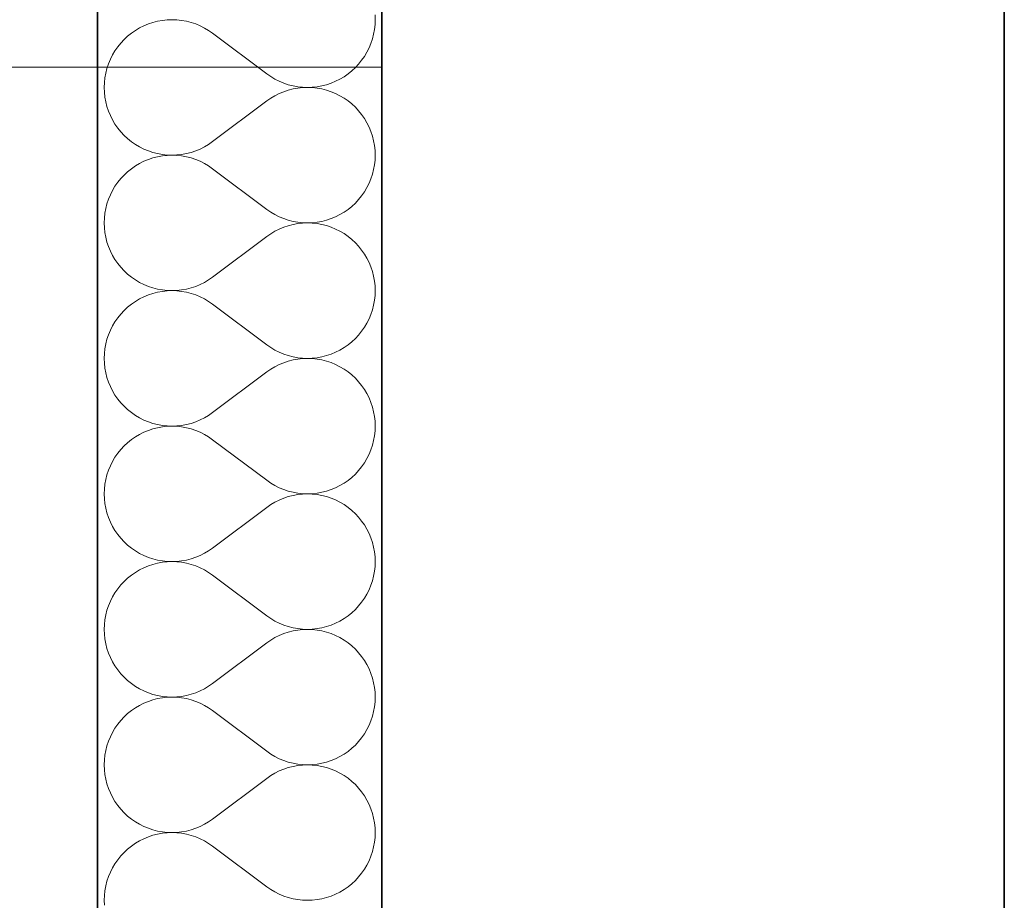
# Model space of a CAD drawing. Header units: millimetres. Extents: x -8078 to 234695, y -4319 to 602442.
# Tile 147 of 152: x 80126 to 80680, y 294695 to 295191. Entities that reach past the tile are written whole.
import ezdxf

# ---------------------------------------------------------------- set-up
doc = ezdxf.new("R2010")
doc.units = ezdxf.units.MM
doc.header["$MEASUREMENT"] = 0
for name, color, linetype in [('#podkład', 252, 'Continuous'), ('- A - ocieplenie', 7, 'Continuous'), ('Konstrukcja - Stropy', 7, 'Continuous'), ('Konstrukcja - Ściany zewnętrzne', 7, 'Continuous')]:
    doc.layers.add(name, color=color, linetype=linetype)

# ---------------------------------------------------------------- blocks, each defined once
blk = doc.blocks.new('UHYGFFFF')
at = {"layer": '- A - ocieplenie', "color": 252, "linetype": 'Continuous', "lineweight": 35, "ltscale": 100}
for p, q in [((19777.48, 396062.63), (19777.47, 388486.86)), ((19937.47, 388486.86), (19937.48, 396062.63))]:
    blk.add_line(p, q, dxfattribs=at)
at = {"layer": '- A - ocieplenie', "color": 252, "linetype": 'Continuous', "lineweight": 13, "ltscale": 100}
for p, q in [((19933.67, 395709.28), (19933.57, 395712)), ((19801.14, 395704.63), (19798.8, 395703.24)), ((19803.57, 395705.84), (19801.14, 395704.63)), ((19806.09, 395706.88), (19803.57, 395705.84)), ((19808.67, 395707.74), (19806.09, 395706.88)), ((19811.31, 395708.41), (19808.67, 395707.74)), ((19813.98, 395708.89), (19811.31, 395708.41)), ((19816.69, 395709.18), (19813.98, 395708.89)), ((19819.41, 395709.28), (19816.69, 395709.18)), ((19822.13, 395709.18), (19819.41, 395709.28)), ((19824.83, 395708.89), (19822.13, 395709.18)), ((19827.51, 395708.4), (19824.83, 395708.89)), ((19830.14, 395707.73), (19827.51, 395708.4)), ((19832.72, 395706.87), (19830.14, 395707.73)), ((19835.24, 395705.82), (19832.72, 395706.87)), ((19837.67, 395704.6), (19835.24, 395705.82)), ((19840.01, 395703.21), (19837.67, 395704.6)), ((19933.28, 395703.85), (19933.57, 395706.56)), ((19933.57, 395706.56), (19933.67, 395709.28)), ((19794.45, 395699.98), (19792.45, 395698.13)), ((19796.57, 395701.69), (19794.45, 395699.98)), ((19798.8, 395703.24), (19796.57, 395701.69)), ((19842.24, 395701.66), (19840.01, 395703.21)), ((19872.72, 395678.8), (19842.24, 395701.66)), ((19931.27, 395695.96), (19932.12, 395698.54)), ((19932.12, 395698.54), (19932.8, 395701.18)), ((19932.8, 395701.18), (19933.28, 395703.85)), ((19788.89, 395694.02), (19787.34, 395691.79)), ((19790.6, 395696.14), (19788.89, 395694.02)), ((19792.45, 395698.13), (19790.6, 395696.14)), ((19929.01, 395691.01), (19930.22, 395693.45)), ((19930.22, 395693.45), (19931.27, 395695.96)), ((19785.95, 395689.45), (19784.73, 395687.01)), ((19787.34, 395691.79), (19785.95, 395689.45)), ((19926.06, 395686.44), (19927.62, 395688.67)), ((19927.62, 395688.67), (19929.01, 395691.01)), ((19782.83, 395681.92), (19782.16, 395679.28)), ((19783.69, 395684.5), (19782.83, 395681.92)), ((19784.73, 395687.01), (19783.69, 395684.5)), ((19920.51, 395680.48), (19922.5, 395682.33)), ((19922.5, 395682.33), (19924.36, 395684.32)), ((19924.36, 395684.32), (19926.06, 395686.44)), ((19781.68, 395676.61), (19781.39, 395673.9)), ((19782.16, 395679.28), (19781.68, 395676.61)), ((19872.72, 395678.8), (19874.95, 395677.25)), ((19874.95, 395677.25), (19877.29, 395675.86)), ((19913.82, 395675.83), (19916.16, 395677.22)), ((19916.16, 395677.22), (19918.39, 395678.77)), ((19918.39, 395678.77), (19920.51, 395680.48)), ((19781.39, 395673.9), (19781.29, 395671.18)), ((19781.29, 395671.18), (19781.39, 395668.46)), ((19877.29, 395675.86), (19879.72, 395674.64)), ((19879.72, 395674.64), (19882.23, 395673.6)), ((19882.23, 395673.6), (19884.81, 395672.73)), ((19884.81, 395672.73), (19887.45, 395672.06)), ((19887.45, 395672.06), (19890.13, 395671.57)), ((19890.13, 395670.79), (19887.45, 395670.31)), ((19890.13, 395671.57), (19892.83, 395671.28)), ((19892.83, 395671.08), (19890.13, 395670.79)), ((19892.83, 395671.28), (19895.55, 395671.18)), ((19895.55, 395671.18), (19892.83, 395671.08)), ((19895.55, 395671.18), (19898.27, 395671.28)), ((19898.27, 395671.09), (19895.55, 395671.18)), ((19898.27, 395671.28), (19900.97, 395671.57)), ((19900.97, 395670.8), (19898.27, 395671.09)), ((19900.97, 395671.57), (19903.65, 395672.05)), ((19903.65, 395670.32), (19900.97, 395670.8)), ((19903.65, 395672.05), (19906.29, 395672.72)), ((19906.29, 395672.72), (19908.87, 395673.58)), ((19908.87, 395673.58), (19911.38, 395674.62)), ((19911.38, 395674.62), (19913.82, 395675.83)), ((19781.39, 395668.46), (19781.68, 395665.76)), ((19781.68, 395665.76), (19782.16, 395663.08)), ((19877.29, 395666.51), (19874.95, 395665.12)), ((19879.72, 395667.73), (19877.29, 395666.51)), ((19882.23, 395668.77), (19879.72, 395667.73)), ((19884.81, 395669.63), (19882.23, 395668.77)), ((19887.45, 395670.31), (19884.81, 395669.63)), ((19906.29, 395669.65), (19903.65, 395670.32)), ((19908.87, 395668.79), (19906.29, 395669.65)), ((19911.38, 395667.75), (19908.87, 395668.79)), ((19913.82, 395666.53), (19911.38, 395667.75)), ((19916.16, 395665.14), (19913.82, 395666.53)), ((19782.16, 395663.08), (19782.83, 395660.45)), ((19782.83, 395660.45), (19783.69, 395657.86)), ((19872.72, 395663.56), (19842.24, 395640.71)), ((19874.95, 395665.12), (19872.72, 395663.56)), ((19918.39, 395663.59), (19916.16, 395665.14)), ((19920.51, 395661.89), (19918.39, 395663.59)), ((19922.5, 395660.03), (19920.51, 395661.89)), ((19924.36, 395658.04), (19922.5, 395660.03)), ((19783.69, 395657.86), (19784.73, 395655.35)), ((19784.73, 395655.35), (19785.95, 395652.92)), ((19926.06, 395655.92), (19924.36, 395658.04)), ((19927.62, 395653.69), (19926.06, 395655.92)), ((19785.95, 395652.92), (19787.34, 395650.58)), ((19787.34, 395650.58), (19788.89, 395648.35)), ((19929.01, 395651.35), (19927.62, 395653.69)), ((19930.22, 395648.92), (19929.01, 395651.35)), ((19931.27, 395646.41), (19930.22, 395648.92)), ((19788.89, 395648.35), (19790.6, 395646.23)), ((19790.6, 395646.23), (19792.45, 395644.24)), ((19792.45, 395644.24), (19794.45, 395642.38)), ((19932.12, 395643.82), (19931.27, 395646.41)), ((19932.8, 395641.19), (19932.12, 395643.82)), ((19794.45, 395642.38), (19796.57, 395640.68)), ((19796.57, 395640.68), (19798.8, 395639.13)), ((19798.8, 395639.13), (19801.14, 395637.74)), ((19801.14, 395637.74), (19803.57, 395636.52)), ((19835.24, 395636.54), (19837.67, 395637.76)), ((19837.67, 395637.76), (19840.01, 395639.15)), ((19840.01, 395639.15), (19842.24, 395640.71)), ((19933.28, 395638.51), (19932.8, 395641.19)), ((19933.57, 395635.81), (19933.28, 395638.51)), ((19803.57, 395636.52), (19806.09, 395635.48)), ((19806.09, 395635.48), (19808.67, 395634.62)), ((19808.67, 395634.62), (19811.31, 395633.95)), ((19811.31, 395632.22), (19808.67, 395631.55)), ((19811.31, 395633.95), (19813.98, 395633.47)), ((19813.98, 395632.7), (19811.31, 395632.22)), ((19813.98, 395633.47), (19816.69, 395633.18)), ((19816.69, 395632.99), (19813.98, 395632.7)), ((19816.69, 395633.18), (19819.41, 395633.09)), ((19819.41, 395633.09), (19816.69, 395632.99)), ((19819.41, 395633.09), (19822.13, 395633.19)), ((19822.13, 395632.99), (19819.41, 395633.09)), ((19822.13, 395633.19), (19824.83, 395633.48)), ((19824.83, 395632.7), (19822.13, 395632.99)), ((19824.83, 395633.48), (19827.51, 395633.96)), ((19827.51, 395632.21), (19824.83, 395632.7)), ((19827.51, 395633.96), (19830.14, 395634.64)), ((19830.14, 395631.54), (19827.51, 395632.21)), ((19830.14, 395634.64), (19832.72, 395635.5)), ((19832.72, 395635.5), (19835.24, 395636.54)), ((19933.67, 395633.09), (19933.57, 395635.81)), ((19933.57, 395630.37), (19933.67, 395633.09)), ((19798.8, 395627.05), (19796.57, 395625.5)), ((19801.14, 395628.44), (19798.8, 395627.05)), ((19803.57, 395629.65), (19801.14, 395628.44)), ((19806.09, 395630.69), (19803.57, 395629.65)), ((19808.67, 395631.55), (19806.09, 395630.69)), ((19832.72, 395630.68), (19830.14, 395631.54)), ((19835.24, 395629.63), (19832.72, 395630.68)), ((19837.67, 395628.41), (19835.24, 395629.63)), ((19840.01, 395627.02), (19837.67, 395628.41)), ((19842.24, 395625.47), (19840.01, 395627.02)), ((19932.8, 395624.99), (19933.28, 395627.66)), ((19933.28, 395627.66), (19933.57, 395630.37)), ((19792.45, 395621.94), (19790.6, 395619.95)), ((19794.45, 395623.79), (19792.45, 395621.94)), ((19796.57, 395625.5), (19794.45, 395623.79)), ((19872.72, 395602.61), (19842.24, 395625.47)), ((19931.27, 395619.77), (19932.12, 395622.35)), ((19932.12, 395622.35), (19932.8, 395624.99)), ((19787.34, 395615.6), (19785.95, 395613.26)), ((19788.89, 395617.83), (19787.34, 395615.6)), ((19790.6, 395619.95), (19788.89, 395617.83)), ((19929.01, 395614.82), (19930.22, 395617.26)), ((19930.22, 395617.26), (19931.27, 395619.77)), ((19784.73, 395610.82), (19783.69, 395608.31)), ((19785.95, 395613.26), (19784.73, 395610.82)), ((19924.36, 395608.13), (19926.06, 395610.25)), ((19926.06, 395610.25), (19927.62, 395612.48)), ((19927.62, 395612.48), (19929.01, 395614.82)), ((19782.83, 395605.73), (19782.16, 395603.09)), ((19783.69, 395608.31), (19782.83, 395605.73)), ((19918.39, 395602.58), (19920.51, 395604.29)), ((19920.51, 395604.29), (19922.5, 395606.14)), ((19922.5, 395606.14), (19924.36, 395608.13)), ((19781.68, 395600.42), (19781.39, 395597.71)), ((19782.16, 395603.09), (19781.68, 395600.42)), ((19872.72, 395602.61), (19874.95, 395601.06)), ((19874.95, 395601.06), (19877.29, 395599.67)), ((19877.29, 395599.67), (19879.72, 395598.45)), ((19911.38, 395598.43), (19913.82, 395599.64)), ((19913.82, 395599.64), (19916.16, 395601.03)), ((19916.16, 395601.03), (19918.39, 395602.58)), ((19781.39, 395597.71), (19781.29, 395594.99)), ((19781.29, 395594.99), (19781.39, 395592.27)), ((19879.72, 395598.45), (19882.23, 395597.4)), ((19882.23, 395597.4), (19884.81, 395596.54)), ((19884.81, 395593.44), (19882.23, 395592.58)), ((19884.81, 395596.54), (19887.45, 395595.87)), ((19887.45, 395594.12), (19884.81, 395593.44)), ((19887.45, 395595.87), (19890.13, 395595.38)), ((19890.13, 395594.6), (19887.45, 395594.12)), ((19890.13, 395595.38), (19892.83, 395595.09)), ((19892.83, 395594.89), (19890.13, 395594.6)), ((19892.83, 395595.09), (19895.55, 395594.99)), ((19895.55, 395594.99), (19892.83, 395594.89)), ((19895.55, 395594.99), (19898.27, 395595.09)), ((19898.27, 395594.9), (19895.55, 395594.99)), ((19898.27, 395595.09), (19900.97, 395595.38)), ((19900.97, 395594.61), (19898.27, 395594.9)), ((19900.97, 395595.38), (19903.65, 395595.86)), ((19903.65, 395594.13), (19900.97, 395594.61)), ((19903.65, 395595.86), (19906.29, 395596.53)), ((19906.29, 395593.45), (19903.65, 395594.13)), ((19906.29, 395596.53), (19908.87, 395597.39)), ((19908.87, 395592.6), (19906.29, 395593.45)), ((19908.87, 395597.39), (19911.38, 395598.43)), ((19781.39, 395592.27), (19781.68, 395589.57)), ((19781.68, 395589.57), (19782.16, 395586.89)), ((19874.95, 395588.93), (19872.72, 395587.37)), ((19877.29, 395590.32), (19874.95, 395588.93)), ((19879.72, 395591.54), (19877.29, 395590.32)), ((19882.23, 395592.58), (19879.72, 395591.54)), ((19911.38, 395591.56), (19908.87, 395592.6)), ((19913.82, 395590.34), (19911.38, 395591.56)), ((19916.16, 395588.95), (19913.82, 395590.34)), ((19918.39, 395587.4), (19916.16, 395588.95)), ((19782.16, 395586.89), (19782.83, 395584.26)), ((19782.83, 395584.26), (19783.69, 395581.67)), ((19872.72, 395587.37), (19842.24, 395564.52)), ((19920.51, 395585.7), (19918.39, 395587.4)), ((19922.5, 395583.84), (19920.51, 395585.7)), ((19924.36, 395581.85), (19922.5, 395583.84)), ((19783.69, 395581.67), (19784.73, 395579.16)), ((19784.73, 395579.16), (19785.95, 395576.73)), ((19785.95, 395576.73), (19787.34, 395574.39)), ((19926.06, 395579.73), (19924.36, 395581.85)), ((19927.62, 395577.5), (19926.06, 395579.73)), ((19929.01, 395575.16), (19927.62, 395577.5)), ((19787.34, 395574.39), (19788.89, 395572.15)), ((19788.89, 395572.15), (19790.6, 395570.04)), ((19930.22, 395572.73), (19929.01, 395575.16)), ((19931.27, 395570.22), (19930.22, 395572.73)), ((19790.6, 395570.04), (19792.45, 395568.05)), ((19792.45, 395568.05), (19794.45, 395566.19)), ((19794.45, 395566.19), (19796.57, 395564.49)), ((19932.12, 395567.63), (19931.27, 395570.22)), ((19932.8, 395565), (19932.12, 395567.63)), ((19796.57, 395564.49), (19798.8, 395562.94)), ((19798.8, 395562.94), (19801.14, 395561.55)), ((19801.14, 395561.55), (19803.57, 395560.33)), ((19803.57, 395560.33), (19806.09, 395559.29)), ((19832.72, 395559.31), (19835.24, 395560.35)), ((19835.24, 395560.35), (19837.67, 395561.57)), ((19837.67, 395561.57), (19840.01, 395562.96)), ((19840.01, 395562.96), (19842.24, 395564.52)), ((19933.28, 395562.32), (19932.8, 395565)), ((19933.57, 395559.62), (19933.28, 395562.32)), ((19806.09, 395554.5), (19803.57, 395553.46)), ((19806.09, 395559.29), (19808.67, 395558.43)), ((19808.67, 395555.36), (19806.09, 395554.5)), ((19808.67, 395558.43), (19811.31, 395557.76)), ((19811.31, 395556.03), (19808.67, 395555.36)), ((19811.31, 395557.76), (19813.98, 395557.28)), ((19813.98, 395556.51), (19811.31, 395556.03)), ((19813.98, 395557.28), (19816.69, 395556.99)), ((19816.69, 395556.8), (19813.98, 395556.51)), ((19816.69, 395556.99), (19819.41, 395556.9)), ((19819.41, 395556.9), (19816.69, 395556.8)), ((19819.41, 395556.9), (19822.13, 395557)), ((19822.13, 395556.8), (19819.41, 395556.9)), ((19822.13, 395557), (19824.83, 395557.29)), ((19824.83, 395556.51), (19822.13, 395556.8)), ((19824.83, 395557.29), (19827.51, 395557.77)), ((19827.51, 395556.02), (19824.83, 395556.51)), ((19827.51, 395557.77), (19830.14, 395558.45)), ((19830.14, 395555.35), (19827.51, 395556.02)), ((19830.14, 395558.45), (19832.72, 395559.31)), ((19832.72, 395554.48), (19830.14, 395555.35)), ((19835.24, 395553.44), (19832.72, 395554.48)), ((19933.67, 395556.9), (19933.57, 395559.62)), ((19933.57, 395554.18), (19933.67, 395556.9)), ((19796.57, 395549.31), (19794.45, 395547.6)), ((19798.8, 395550.86), (19796.57, 395549.31)), ((19801.14, 395552.25), (19798.8, 395550.86)), ((19803.57, 395553.46), (19801.14, 395552.25)), ((19837.67, 395552.22), (19835.24, 395553.44)), ((19840.01, 395550.83), (19837.67, 395552.22)), ((19842.24, 395549.28), (19840.01, 395550.83)), ((19872.72, 395526.42), (19842.24, 395549.28)), ((19932.8, 395548.8), (19933.28, 395551.47)), ((19933.28, 395551.47), (19933.57, 395554.18)), ((19790.6, 395543.76), (19788.89, 395541.64)), ((19792.45, 395545.75), (19790.6, 395543.76)), ((19794.45, 395547.6), (19792.45, 395545.75)), ((19930.22, 395541.07), (19931.27, 395543.58)), ((19931.27, 395543.58), (19932.12, 395546.16)), ((19932.12, 395546.16), (19932.8, 395548.8)), ((19787.34, 395539.41), (19785.95, 395537.07)), ((19788.89, 395541.64), (19787.34, 395539.41)), ((19927.62, 395536.29), (19929.01, 395538.63)), ((19929.01, 395538.63), (19930.22, 395541.07)), ((19784.73, 395534.63), (19783.69, 395532.12)), ((19785.95, 395537.07), (19784.73, 395534.63)), ((19924.36, 395531.94), (19926.06, 395534.06)), ((19926.06, 395534.06), (19927.62, 395536.29)), ((19782.16, 395526.9), (19781.68, 395524.23)), ((19782.83, 395529.54), (19782.16, 395526.9)), ((19783.69, 395532.12), (19782.83, 395529.54)), ((19918.39, 395526.39), (19920.51, 395528.1)), ((19920.51, 395528.1), (19922.5, 395529.95)), ((19922.5, 395529.95), (19924.36, 395531.94)), ((19781.39, 395521.52), (19781.29, 395518.8)), ((19781.68, 395524.23), (19781.39, 395521.52)), ((19872.72, 395526.42), (19874.95, 395524.87)), ((19874.95, 395524.87), (19877.29, 395523.48)), ((19877.29, 395523.48), (19879.72, 395522.26)), ((19879.72, 395522.26), (19882.23, 395521.21)), ((19882.23, 395521.21), (19884.81, 395520.35)), ((19906.29, 395520.34), (19908.87, 395521.2)), ((19908.87, 395521.2), (19911.38, 395522.24)), ((19911.38, 395522.24), (19913.82, 395523.45)), ((19913.82, 395523.45), (19916.16, 395524.84)), ((19916.16, 395524.84), (19918.39, 395526.39)), ((19781.29, 395518.8), (19781.39, 395516.08)), ((19781.39, 395516.08), (19781.68, 395513.38)), ((19882.23, 395516.39), (19879.72, 395515.35)), ((19884.81, 395517.25), (19882.23, 395516.39)), ((19884.81, 395520.35), (19887.45, 395519.68)), ((19887.45, 395517.93), (19884.81, 395517.25)), ((19887.45, 395519.68), (19890.13, 395519.19)), ((19890.13, 395518.41), (19887.45, 395517.93)), ((19890.13, 395519.19), (19892.83, 395518.9)), ((19892.83, 395518.7), (19890.13, 395518.41)), ((19892.83, 395518.9), (19895.55, 395518.8)), ((19895.55, 395518.8), (19892.83, 395518.7)), ((19895.55, 395518.8), (19898.27, 395518.9)), ((19898.27, 395518.71), (19895.55, 395518.8)), ((19898.27, 395518.9), (19900.97, 395519.19)), ((19900.97, 395518.42), (19898.27, 395518.71)), ((19900.97, 395519.19), (19903.65, 395519.67)), ((19903.65, 395517.94), (19900.97, 395518.42)), ((19903.65, 395519.67), (19906.29, 395520.34)), ((19906.29, 395517.26), (19903.65, 395517.94)), ((19908.87, 395516.41), (19906.29, 395517.26)), ((19911.38, 395515.37), (19908.87, 395516.41)), ((19781.68, 395513.38), (19782.16, 395510.7)), ((19782.16, 395510.7), (19782.83, 395508.06)), ((19872.72, 395511.18), (19842.24, 395488.33)), ((19874.95, 395512.74), (19872.72, 395511.18)), ((19877.29, 395514.13), (19874.95, 395512.74)), ((19879.72, 395515.35), (19877.29, 395514.13)), ((19913.82, 395514.15), (19911.38, 395515.37)), ((19916.16, 395512.76), (19913.82, 395514.15)), ((19918.39, 395511.21), (19916.16, 395512.76)), ((19920.51, 395509.51), (19918.39, 395511.21)), ((19782.83, 395508.06), (19783.69, 395505.48)), ((19783.69, 395505.48), (19784.73, 395502.97)), ((19922.5, 395507.65), (19920.51, 395509.51)), ((19924.36, 395505.66), (19922.5, 395507.65)), ((19926.06, 395503.54), (19924.36, 395505.66)), ((19784.73, 395502.97), (19785.95, 395500.54)), ((19785.95, 395500.54), (19787.34, 395498.2)), ((19927.62, 395501.31), (19926.06, 395503.54)), ((19929.01, 395498.97), (19927.62, 395501.31)), ((19787.34, 395498.2), (19788.89, 395495.96)), ((19788.89, 395495.96), (19790.6, 395493.85)), ((19790.6, 395493.85), (19792.45, 395491.86)), ((19930.22, 395496.54), (19929.01, 395498.97)), ((19931.27, 395494.02), (19930.22, 395496.54)), ((19932.12, 395491.44), (19931.27, 395494.02)), ((19792.45, 395491.86), (19794.45, 395490)), ((19794.45, 395490), (19796.57, 395488.3)), ((19796.57, 395488.3), (19798.8, 395486.75)), ((19840.01, 395486.77), (19842.24, 395488.33)), ((19932.8, 395488.81), (19932.12, 395491.44)), ((19933.28, 395486.13), (19932.8, 395488.81)), ((19798.8, 395486.75), (19801.14, 395485.36)), ((19801.14, 395485.36), (19803.57, 395484.14)), ((19803.57, 395484.14), (19806.09, 395483.1)), ((19806.09, 395483.1), (19808.67, 395482.24)), ((19830.14, 395482.26), (19832.72, 395483.12)), ((19832.72, 395483.12), (19835.24, 395484.16)), ((19835.24, 395484.16), (19837.67, 395485.38)), ((19837.67, 395485.38), (19840.01, 395486.77)), ((19933.57, 395483.43), (19933.28, 395486.13)), ((19933.67, 395480.71), (19933.57, 395483.43)), ((19803.57, 395477.27), (19801.14, 395476.05)), ((19806.09, 395478.31), (19803.57, 395477.27)), ((19808.67, 395479.17), (19806.09, 395478.31)), ((19808.67, 395482.24), (19811.31, 395481.57)), ((19811.31, 395479.84), (19808.67, 395479.17)), ((19811.31, 395481.57), (19813.98, 395481.09)), ((19813.98, 395480.32), (19811.31, 395479.84)), ((19813.98, 395481.09), (19816.69, 395480.8)), ((19816.69, 395480.61), (19813.98, 395480.32)), ((19816.69, 395480.8), (19819.41, 395480.71)), ((19819.41, 395480.71), (19816.69, 395480.61)), ((19819.41, 395480.71), (19822.13, 395480.81)), ((19822.13, 395480.61), (19819.41, 395480.71)), ((19822.13, 395480.81), (19824.83, 395481.1)), ((19824.83, 395480.31), (19822.13, 395480.61)), ((19824.83, 395481.1), (19827.51, 395481.58)), ((19827.51, 395479.83), (19824.83, 395480.31)), ((19827.51, 395481.58), (19830.14, 395482.26)), ((19830.14, 395479.16), (19827.51, 395479.83)), ((19832.72, 395478.29), (19830.14, 395479.16)), ((19835.24, 395477.25), (19832.72, 395478.29)), ((19837.67, 395476.03), (19835.24, 395477.25)), ((19933.28, 395475.28), (19933.57, 395477.99)), ((19933.57, 395477.99), (19933.67, 395480.71)), ((19794.45, 395471.41), (19792.45, 395469.56)), ((19796.57, 395473.12), (19794.45, 395471.41)), ((19798.8, 395474.67), (19796.57, 395473.12)), ((19801.14, 395476.05), (19798.8, 395474.67)), ((19840.01, 395474.64), (19837.67, 395476.03)), ((19842.24, 395473.09), (19840.01, 395474.64)), ((19872.72, 395450.23), (19842.24, 395473.09)), ((19932.12, 395469.97), (19932.8, 395472.61)), ((19932.8, 395472.61), (19933.28, 395475.28)), ((19790.6, 395467.57), (19788.89, 395465.45)), ((19792.45, 395469.56), (19790.6, 395467.57)), ((19930.22, 395464.88), (19931.27, 395467.39)), ((19931.27, 395467.39), (19932.12, 395469.97)), ((19785.95, 395460.88), (19784.73, 395458.44)), ((19787.34, 395463.21), (19785.95, 395460.88)), ((19788.89, 395465.45), (19787.34, 395463.21)), ((19927.62, 395460.1), (19929.01, 395462.44)), ((19929.01, 395462.44), (19930.22, 395464.88)), ((19783.69, 395455.93), (19782.83, 395453.35)), ((19784.73, 395458.44), (19783.69, 395455.93)), ((19922.5, 395453.76), (19924.36, 395455.75)), ((19924.36, 395455.75), (19926.06, 395457.87)), ((19926.06, 395457.87), (19927.62, 395460.1)), ((19782.16, 395450.71), (19781.68, 395448.03)), ((19782.83, 395453.35), (19782.16, 395450.71)), ((19872.72, 395450.23), (19874.95, 395448.68)), ((19916.16, 395448.65), (19918.39, 395450.2)), ((19918.39, 395450.2), (19920.51, 395451.91)), ((19920.51, 395451.91), (19922.5, 395453.76)), ((19781.39, 395445.33), (19781.29, 395442.61)), ((19781.68, 395448.03), (19781.39, 395445.33)), ((19874.95, 395448.68), (19877.29, 395447.29)), ((19877.29, 395447.29), (19879.72, 395446.07)), ((19879.72, 395446.07), (19882.23, 395445.02)), ((19882.23, 395445.02), (19884.81, 395444.16)), ((19884.81, 395444.16), (19887.45, 395443.49)), ((19903.65, 395443.48), (19906.29, 395444.15)), ((19906.29, 395444.15), (19908.87, 395445.01)), ((19908.87, 395445.01), (19911.38, 395446.05)), ((19911.38, 395446.05), (19913.82, 395447.26)), ((19913.82, 395447.26), (19916.16, 395448.65)), ((19781.29, 395442.61), (19781.39, 395439.89)), ((19781.39, 395439.89), (19781.68, 395437.19)), ((19879.72, 395439.16), (19877.29, 395437.94)), ((19882.23, 395440.2), (19879.72, 395439.16)), ((19884.81, 395441.06), (19882.23, 395440.2)), ((19887.45, 395441.73), (19884.81, 395441.06)), ((19887.45, 395443.49), (19890.13, 395443)), ((19890.13, 395442.22), (19887.45, 395441.73)), ((19890.13, 395443), (19892.83, 395442.71)), ((19892.83, 395442.51), (19890.13, 395442.22)), ((19892.83, 395442.71), (19895.55, 395442.61)), ((19895.55, 395442.61), (19892.83, 395442.51)), ((19895.55, 395442.61), (19898.27, 395442.71)), ((19898.27, 395442.52), (19895.55, 395442.61)), ((19898.27, 395442.71), (19900.97, 395443)), ((19900.97, 395442.23), (19898.27, 395442.52)), ((19900.97, 395443), (19903.65, 395443.48)), ((19903.65, 395441.75), (19900.97, 395442.23)), ((19906.29, 395441.07), (19903.65, 395441.75)), ((19908.87, 395440.22), (19906.29, 395441.07)), ((19911.38, 395439.18), (19908.87, 395440.22)), ((19913.82, 395437.96), (19911.38, 395439.18)), ((19781.68, 395437.19), (19782.16, 395434.51)), ((19782.16, 395434.51), (19782.83, 395431.87)), ((19872.72, 395434.99), (19842.24, 395412.14)), ((19874.95, 395436.55), (19872.72, 395434.99)), ((19877.29, 395437.94), (19874.95, 395436.55)), ((19916.16, 395436.57), (19913.82, 395437.96)), ((19918.39, 395435.02), (19916.16, 395436.57)), ((19920.51, 395433.32), (19918.39, 395435.02)), ((19922.5, 395431.46), (19920.51, 395433.32)), ((19782.83, 395431.87), (19783.69, 395429.29)), ((19783.69, 395429.29), (19784.73, 395426.78)), ((19924.36, 395429.47), (19922.5, 395431.46)), ((19926.06, 395427.35), (19924.36, 395429.47)), ((19927.62, 395425.12), (19926.06, 395427.35)), ((19784.73, 395426.78), (19785.95, 395424.35)), ((19785.95, 395424.35), (19787.34, 395422.01)), ((19787.34, 395422.01), (19788.89, 395419.77)), ((19929.01, 395422.78), (19927.62, 395425.12)), ((19930.22, 395420.35), (19929.01, 395422.78)), ((19788.89, 395419.77), (19790.6, 395417.66)), ((19790.6, 395417.66), (19792.45, 395415.67)), ((19931.27, 395417.83), (19930.22, 395420.35)), ((19932.12, 395415.25), (19931.27, 395417.83)), ((19792.45, 395415.67), (19794.45, 395413.81)), ((19794.45, 395413.81), (19796.57, 395412.11)), ((19796.57, 395412.11), (19798.8, 395410.56)), ((19798.8, 395410.56), (19801.14, 395409.17)), ((19837.67, 395409.19), (19840.01, 395410.58)), ((19840.01, 395410.58), (19842.24, 395412.14)), ((19932.8, 395412.62), (19932.12, 395415.25)), ((19933.28, 395409.94), (19932.8, 395412.62)), ((19801.14, 395409.17), (19803.57, 395407.95)), ((19803.57, 395407.95), (19806.09, 395406.91)), ((19806.09, 395406.91), (19808.67, 395406.05)), ((19808.67, 395406.05), (19811.31, 395405.38)), ((19811.31, 395405.38), (19813.98, 395404.9)), ((19824.83, 395404.91), (19827.51, 395405.39)), ((19827.51, 395405.39), (19830.14, 395406.07)), ((19830.14, 395406.07), (19832.72, 395406.93)), ((19832.72, 395406.93), (19835.24, 395407.97)), ((19835.24, 395407.97), (19837.67, 395409.19)), ((19933.57, 395407.23), (19933.28, 395409.94)), ((19933.67, 395404.52), (19933.57, 395407.23)), ((19801.14, 395399.86), (19798.8, 395398.48)), ((19803.57, 395401.08), (19801.14, 395399.86)), ((19806.09, 395402.12), (19803.57, 395401.08)), ((19808.67, 395402.98), (19806.09, 395402.12)), ((19811.31, 395403.65), (19808.67, 395402.98)), ((19813.98, 395404.13), (19811.31, 395403.65)), ((19813.98, 395404.9), (19816.69, 395404.61)), ((19816.69, 395404.42), (19813.98, 395404.13)), ((19816.69, 395404.61), (19819.41, 395404.52)), ((19819.41, 395404.52), (19816.69, 395404.42)), ((19819.41, 395404.52), (19822.13, 395404.61)), ((19822.13, 395404.42), (19819.41, 395404.52)), ((19822.13, 395404.61), (19824.83, 395404.91)), ((19824.83, 395404.12), (19822.13, 395404.42)), ((19827.51, 395403.64), (19824.83, 395404.12)), ((19830.14, 395402.96), (19827.51, 395403.64)), ((19832.72, 395402.1), (19830.14, 395402.96)), ((19835.24, 395401.06), (19832.72, 395402.1)), ((19837.67, 395399.84), (19835.24, 395401.06)), ((19840.01, 395398.45), (19837.67, 395399.84)), ((19933.28, 395399.09), (19933.57, 395401.8)), ((19933.57, 395401.8), (19933.67, 395404.52)), ((19794.45, 395395.22), (19792.45, 395393.37)), ((19796.57, 395396.93), (19794.45, 395395.22)), ((19798.8, 395398.48), (19796.57, 395396.93)), ((19842.24, 395396.9), (19840.01, 395398.45)), ((19872.72, 395374.04), (19842.24, 395396.9)), ((19932.12, 395393.78), (19932.8, 395396.41)), ((19932.8, 395396.41), (19933.28, 395399.09)), ((19788.89, 395389.26), (19787.34, 395387.02)), ((19790.6, 395391.38), (19788.89, 395389.26)), ((19792.45, 395393.37), (19790.6, 395391.38)), ((19929.01, 395386.25), (19930.22, 395388.68)), ((19930.22, 395388.68), (19931.27, 395391.2)), ((19931.27, 395391.2), (19932.12, 395393.78)), ((19785.95, 395384.68), (19784.73, 395382.25)), ((19787.34, 395387.02), (19785.95, 395384.68)), ((19926.06, 395381.68), (19927.62, 395383.91)), ((19927.62, 395383.91), (19929.01, 395386.25)), ((19783.69, 395379.74), (19782.83, 395377.16)), ((19784.73, 395382.25), (19783.69, 395379.74)), ((19920.51, 395375.72), (19922.5, 395377.57)), ((19922.5, 395377.57), (19924.36, 395379.56)), ((19924.36, 395379.56), (19926.06, 395381.68)), ((19781.68, 395371.84), (19781.39, 395369.14)), ((19782.16, 395374.52), (19781.68, 395371.84)), ((19782.83, 395377.16), (19782.16, 395374.52)), ((19872.72, 395374.04), (19874.95, 395372.49)), ((19874.95, 395372.49), (19877.29, 395371.1)), ((19913.82, 395371.07), (19916.16, 395372.46)), ((19916.16, 395372.46), (19918.39, 395374.01)), ((19918.39, 395374.01), (19920.51, 395375.72)), ((19781.39, 395369.14), (19781.29, 395366.42)), ((19781.29, 395366.42), (19781.39, 395363.7)), ((19877.29, 395371.1), (19879.72, 395369.88)), ((19879.72, 395369.88), (19882.23, 395368.83)), ((19882.23, 395368.83), (19884.81, 395367.97)), ((19884.81, 395367.97), (19887.45, 395367.3)), ((19887.45, 395367.3), (19890.13, 395366.81)), ((19890.13, 395366.81), (19892.83, 395366.52)), ((19892.83, 395366.32), (19890.13, 395366.03)), ((19892.83, 395366.52), (19895.55, 395366.42)), ((19895.55, 395366.42), (19892.83, 395366.32)), ((19895.55, 395366.42), (19898.27, 395366.52)), ((19898.27, 395366.33), (19895.55, 395366.42)), ((19898.27, 395366.52), (19900.97, 395366.81)), ((19900.97, 395366.04), (19898.27, 395366.33)), ((19900.97, 395366.81), (19903.65, 395367.29)), ((19903.65, 395367.29), (19906.29, 395367.96)), ((19906.29, 395367.96), (19908.87, 395368.82)), ((19908.87, 395368.82), (19911.38, 395369.86)), ((19911.38, 395369.86), (19913.82, 395371.07)), ((19781.39, 395363.7), (19781.68, 395361)), ((19781.68, 395361), (19782.16, 395358.32)), ((19877.29, 395361.75), (19874.95, 395360.36)), ((19879.72, 395362.97), (19877.29, 395361.75)), ((19882.23, 395364.01), (19879.72, 395362.97)), ((19884.81, 395364.87), (19882.23, 395364.01)), ((19887.45, 395365.54), (19884.81, 395364.87)), ((19890.13, 395366.03), (19887.45, 395365.54)), ((19903.65, 395365.55), (19900.97, 395366.04)), ((19906.29, 395364.88), (19903.65, 395365.55)), ((19908.87, 395364.03), (19906.29, 395364.88)), ((19911.38, 395362.99), (19908.87, 395364.03)), ((19913.82, 395361.77), (19911.38, 395362.99)), ((19916.16, 395360.38), (19913.82, 395361.77)), ((19782.16, 395358.32), (19782.83, 395355.68)), ((19782.83, 395355.68), (19783.69, 395353.1)), ((19872.72, 395358.8), (19842.24, 395335.94)), ((19874.95, 395360.36), (19872.72, 395358.8)), ((19918.39, 395358.83), (19916.16, 395360.38)), ((19920.51, 395357.12), (19918.39, 395358.83)), ((19922.5, 395355.27), (19920.51, 395357.12)), ((19924.36, 395353.28), (19922.5, 395355.27)), ((19783.69, 395353.1), (19784.73, 395350.59)), ((19784.73, 395350.59), (19785.95, 395348.16)), ((19926.06, 395351.16), (19924.36, 395353.28)), ((19927.62, 395348.93), (19926.06, 395351.16)), ((19785.95, 395348.16), (19787.34, 395345.82)), ((19787.34, 395345.82), (19788.89, 395343.58)), ((19929.01, 395346.59), (19927.62, 395348.93)), ((19930.22, 395344.16), (19929.01, 395346.59)), ((19931.27, 395341.64), (19930.22, 395344.16)), ((19788.89, 395343.58), (19790.6, 395341.47)), ((19790.6, 395341.47), (19792.45, 395339.47)), ((19792.45, 395339.47), (19794.45, 395337.62)), ((19932.12, 395339.06), (19931.27, 395341.64)), ((19932.8, 395336.43), (19932.12, 395339.06)), ((19794.45, 395337.62), (19796.57, 395335.92)), ((19796.57, 395335.92), (19798.8, 395334.36)), ((19798.8, 395334.36), (19801.14, 395332.98)), ((19801.14, 395332.98), (19803.57, 395331.76)), ((19835.24, 395331.78), (19837.67, 395333)), ((19837.67, 395333), (19840.01, 395334.39)), ((19840.01, 395334.39), (19842.24, 395335.94)), ((19933.28, 395333.75), (19932.8, 395336.43)), ((19933.57, 395331.04), (19933.28, 395333.75)), ((19803.57, 395331.76), (19806.09, 395330.72)), ((19806.09, 395330.72), (19808.67, 395329.86)), ((19808.67, 395329.86), (19811.31, 395329.19)), ((19811.31, 395327.46), (19808.67, 395326.79)), ((19811.31, 395329.19), (19813.98, 395328.71)), ((19813.98, 395327.94), (19811.31, 395327.46)), ((19813.98, 395328.71), (19816.69, 395328.42)), ((19816.69, 395328.23), (19813.98, 395327.94)), ((19816.69, 395328.42), (19819.41, 395328.33)), ((19819.41, 395328.33), (19816.69, 395328.23)), ((19819.41, 395328.33), (19822.13, 395328.42)), ((19822.13, 395328.23), (19819.41, 395328.33)), ((19822.13, 395328.42), (19824.83, 395328.72)), ((19824.83, 395327.93), (19822.13, 395328.23)), ((19824.83, 395328.72), (19827.51, 395329.2)), ((19827.51, 395327.45), (19824.83, 395327.93)), ((19827.51, 395329.2), (19830.14, 395329.88)), ((19830.14, 395326.77), (19827.51, 395327.45)), ((19830.14, 395329.88), (19832.72, 395330.74)), ((19832.72, 395330.74), (19835.24, 395331.78)), ((19933.67, 395328.33), (19933.57, 395331.04)), ((19933.57, 395325.61), (19933.67, 395328.33)), ((19798.8, 395322.29), (19796.57, 395320.74)), ((19801.14, 395323.67), (19798.8, 395322.29)), ((19803.57, 395324.89), (19801.14, 395323.67)), ((19806.09, 395325.93), (19803.57, 395324.89)), ((19808.67, 395326.79), (19806.09, 395325.93)), ((19832.72, 395325.91), (19830.14, 395326.77)), ((19835.24, 395324.87), (19832.72, 395325.91)), ((19837.67, 395323.65), (19835.24, 395324.87)), ((19840.01, 395322.26), (19837.67, 395323.65)), ((19842.24, 395320.71), (19840.01, 395322.26)), ((19932.8, 395320.22), (19933.28, 395322.9)), ((19933.28, 395322.9), (19933.57, 395325.61)), ((19792.45, 395317.18), (19790.6, 395315.19)), ((19794.45, 395319.03), (19792.45, 395317.18)), ((19796.57, 395320.74), (19794.45, 395319.03)), ((19872.72, 395297.85), (19842.24, 395320.71)), ((19931.27, 395315.01), (19932.12, 395317.59)), ((19932.12, 395317.59), (19932.8, 395320.22)), ((19787.34, 395310.83), (19785.95, 395308.49)), ((19788.89, 395313.07), (19787.34, 395310.83)), ((19790.6, 395315.19), (19788.89, 395313.07)), ((19929.01, 395310.06), (19930.22, 395312.49)), ((19930.22, 395312.49), (19931.27, 395315.01)), ((19784.73, 395306.06), (19783.69, 395303.55)), ((19785.95, 395308.49), (19784.73, 395306.06)), ((19924.36, 395303.37), (19926.06, 395305.49)), ((19926.06, 395305.49), (19927.62, 395307.72)), ((19927.62, 395307.72), (19929.01, 395310.06)), ((19782.83, 395300.97), (19782.16, 395298.33)), ((19783.69, 395303.55), (19782.83, 395300.97)), ((19920.51, 395299.53), (19922.5, 395301.38)), ((19922.5, 395301.38), (19924.36, 395303.37)), ((19781.68, 395295.65), (19781.39, 395292.95)), ((19782.16, 395298.33), (19781.68, 395295.65)), ((19872.72, 395297.85), (19874.95, 395296.3)), ((19874.95, 395296.3), (19877.29, 395294.91)), ((19877.29, 395294.91), (19879.72, 395293.69)), ((19911.38, 395293.67), (19913.82, 395294.88)), ((19913.82, 395294.88), (19916.16, 395296.27)), ((19916.16, 395296.27), (19918.39, 395297.82)), ((19918.39, 395297.82), (19920.51, 395299.53)), ((19781.39, 395292.95), (19781.29, 395290.23)), ((19781.29, 395290.23), (19781.39, 395287.51)), ((19879.72, 395293.69), (19882.23, 395292.64)), ((19882.23, 395292.64), (19884.81, 395291.78)), ((19884.81, 395288.68), (19882.23, 395287.82)), ((19884.81, 395291.78), (19887.45, 395291.11)), ((19887.45, 395289.35), (19884.81, 395288.68)), ((19887.45, 395291.11), (19890.13, 395290.62)), ((19890.13, 395289.84), (19887.45, 395289.35)), ((19890.13, 395290.62), (19892.83, 395290.33)), ((19892.83, 395290.13), (19890.13, 395289.84)), ((19892.83, 395290.33), (19895.55, 395290.23)), ((19895.55, 395290.23), (19892.83, 395290.13)), ((19895.55, 395290.23), (19898.27, 395290.33)), ((19898.27, 395290.13), (19895.55, 395290.23)), ((19898.27, 395290.33), (19900.97, 395290.61)), ((19900.97, 395289.85), (19898.27, 395290.13)), ((19900.97, 395290.61), (19903.65, 395291.1)), ((19903.65, 395289.36), (19900.97, 395289.85)), ((19903.65, 395291.1), (19906.29, 395291.77)), ((19906.29, 395288.69), (19903.65, 395289.36)), ((19906.29, 395291.77), (19908.87, 395292.63)), ((19908.87, 395287.83), (19906.29, 395288.69)), ((19908.87, 395292.63), (19911.38, 395293.67)), ((19781.39, 395287.51), (19781.68, 395284.81)), ((19781.68, 395284.81), (19782.16, 395282.13)), ((19874.95, 395284.16), (19872.72, 395282.61)), ((19877.29, 395285.55), (19874.95, 395284.16)), ((19879.72, 395286.77), (19877.29, 395285.55)), ((19882.23, 395287.82), (19879.72, 395286.77)), ((19911.38, 395286.8), (19908.87, 395287.83)), ((19913.82, 395285.58), (19911.38, 395286.8)), ((19916.16, 395284.19), (19913.82, 395285.58)), ((19918.39, 395282.64), (19916.16, 395284.19)), ((19782.16, 395282.13), (19782.83, 395279.49)), ((19782.83, 395279.49), (19783.69, 395276.91)), ((19872.72, 395282.61), (19842.24, 395259.75)), ((19920.51, 395280.93), (19918.39, 395282.64)), ((19922.5, 395279.08), (19920.51, 395280.93)), ((19924.36, 395277.09), (19922.5, 395279.08)), ((19783.69, 395276.91), (19784.73, 395274.4)), ((19784.73, 395274.4), (19785.95, 395271.97)), ((19926.06, 395274.97), (19924.36, 395277.09)), ((19927.62, 395272.74), (19926.06, 395274.97)), ((19929.01, 395270.4), (19927.62, 395272.74)), ((19785.95, 395271.97), (19787.34, 395269.63)), ((19787.34, 395269.63), (19788.89, 395267.39)), ((19788.89, 395267.39), (19790.6, 395265.27)), ((19930.22, 395267.97), (19929.01, 395270.4)), ((19931.27, 395265.45), (19930.22, 395267.97)), ((19790.6, 395265.27), (19792.45, 395263.28)), ((19792.45, 395263.28), (19794.45, 395261.43)), ((19794.45, 395261.43), (19796.57, 395259.72)), ((19932.12, 395262.87), (19931.27, 395265.45)), ((19932.8, 395260.24), (19932.12, 395262.87)), ((19796.57, 395259.72), (19798.8, 395258.17)), ((19798.8, 395258.17), (19801.14, 395256.79)), ((19801.14, 395256.79), (19803.57, 395255.57)), ((19803.57, 395255.57), (19806.09, 395254.53)), ((19832.72, 395254.55), (19835.24, 395255.59)), ((19835.24, 395255.59), (19837.67, 395256.81)), ((19837.67, 395256.81), (19840.01, 395258.2)), ((19840.01, 395258.2), (19842.24, 395259.75)), ((19933.28, 395257.56), (19932.8, 395260.24)), ((19933.57, 395254.85), (19933.28, 395257.56)), ((19806.09, 395254.53), (19808.67, 395253.67)), ((19808.67, 395250.6), (19806.09, 395249.74)), ((19808.67, 395253.67), (19811.31, 395253)), ((19811.31, 395251.27), (19808.67, 395250.6)), ((19811.31, 395253), (19813.98, 395252.52)), ((19813.98, 395251.75), (19811.31, 395251.27)), ((19813.98, 395252.52), (19816.69, 395252.23)), ((19816.69, 395252.04), (19813.98, 395251.75)), ((19816.69, 395252.23), (19819.41, 395252.13)), ((19819.41, 395252.13), (19816.69, 395252.04)), ((19819.41, 395252.13), (19822.13, 395252.23)), ((19822.13, 395252.04), (19819.41, 395252.13)), ((19822.13, 395252.23), (19824.83, 395252.53)), ((19824.83, 395251.74), (19822.13, 395252.04)), ((19824.83, 395252.53), (19827.51, 395253.01)), ((19827.51, 395251.26), (19824.83, 395251.74)), ((19827.51, 395253.01), (19830.14, 395253.69)), ((19830.14, 395250.58), (19827.51, 395251.26)), ((19830.14, 395253.69), (19832.72, 395254.55)), ((19832.72, 395249.72), (19830.14, 395250.58)), ((19933.67, 395252.13), (19933.57, 395254.85)), ((19933.57, 395249.42), (19933.67, 395252.13)), ((19796.57, 395244.55), (19794.45, 395242.84)), ((19798.8, 395246.1), (19796.57, 395244.55)), ((19801.14, 395247.48), (19798.8, 395246.1)), ((19803.57, 395248.7), (19801.14, 395247.48)), ((19806.09, 395249.74), (19803.57, 395248.7)), ((19835.24, 395248.68), (19832.72, 395249.72)), ((19837.67, 395247.46), (19835.24, 395248.68)), ((19840.01, 395246.07), (19837.67, 395247.46)), ((19842.24, 395244.52), (19840.01, 395246.07)), ((19872.72, 395221.66), (19842.24, 395244.52)), ((19932.8, 395244.03), (19933.28, 395246.71)), ((19933.28, 395246.71), (19933.57, 395249.42)), ((19790.6, 395239), (19788.89, 395236.88)), ((19792.45, 395240.99), (19790.6, 395239)), ((19794.45, 395242.84), (19792.45, 395240.99)), ((19930.22, 395236.3), (19931.27, 395238.82)), ((19931.27, 395238.82), (19932.12, 395241.4)), ((19932.12, 395241.4), (19932.8, 395244.03)), ((19787.34, 395234.64), (19785.95, 395232.3)), ((19788.89, 395236.88), (19787.34, 395234.64)), ((19927.62, 395231.53), (19929.01, 395233.87)), ((19929.01, 395233.87), (19930.22, 395236.3)), ((19784.73, 395229.87), (19783.69, 395227.36)), ((19785.95, 395232.3), (19784.73, 395229.87)), ((19924.36, 395227.18), (19926.06, 395229.3)), ((19926.06, 395229.3), (19927.62, 395231.53)), ((19782.83, 395224.78), (19782.16, 395222.14)), ((19783.69, 395227.36), (19782.83, 395224.78)), ((19918.39, 395221.63), (19920.51, 395223.34)), ((19920.51, 395223.34), (19922.5, 395225.19)), ((19922.5, 395225.19), (19924.36, 395227.18)), ((19781.39, 395216.76), (19781.29, 395214.04)), ((19781.68, 395219.46), (19781.39, 395216.76)), ((19782.16, 395222.14), (19781.68, 395219.46)), ((19872.72, 395221.66), (19874.95, 395220.11)), ((19874.95, 395220.11), (19877.29, 395218.72)), ((19877.29, 395218.72), (19879.72, 395217.5)), ((19879.72, 395217.5), (19882.23, 395216.45)), ((19908.87, 395216.44), (19911.38, 395217.47)), ((19911.38, 395217.47), (19913.82, 395218.69)), ((19913.82, 395218.69), (19916.16, 395220.08)), ((19916.16, 395220.08), (19918.39, 395221.63)), ((19781.29, 395214.04), (19781.39, 395211.32)), ((19882.23, 395216.45), (19884.81, 395215.59)), ((19884.81, 395215.59), (19887.45, 395214.92)), ((19887.45, 395214.92), (19890.13, 395214.43)), ((19890.13, 395214.43), (19892.83, 395214.14)), ((19892.83, 395214.14), (19895.55, 395214.04)), ((19895.55, 395214.04), (19898.27, 395214.14)), ((19898.27, 395214.14), (19900.97, 395214.42)), ((19900.97, 395214.42), (19903.65, 395214.91)), ((19903.65, 395214.91), (19906.29, 395215.58)), ((19906.29, 395215.58), (19908.87, 395216.44))]:
    blk.add_line(p, q, dxfattribs=at)
at = {"layer": 'Konstrukcja - Stropy', "color": 252, "linetype": 'Continuous', "lineweight": 13, "ltscale": 100}
for p, q in [((19937.48, 395682.67), (13277.54, 395682.67)), ((19937.48, 395682.67), (13277.54, 395682.67)), ((19937.48, 388030.59), (19937.48, 395682.67)), ((19937.48, 388030.59), (19937.48, 395682.67))]:
    blk.add_line(p, q, dxfattribs=at)
at = {"layer": 'Konstrukcja - Ściany zewnętrzne', "color": 252, "linetype": 'Continuous', "lineweight": 35, "ltscale": 100}
for p, q in [((19937.47, 395912.63), (19937.47, 392989.67)), ((20287.47, 392989.67), (20287.47, 395912.63))]:
    blk.add_line(p, q, dxfattribs=at)

msp = doc.modelspace()

# ---------------------------------------------------------------- block references
at = {"layer": '#podkład'}
msp.add_blockref('UHYGFFFF', (60392.7, -100518.68), dxfattribs=at)

doc.saveas('drawing.dxf')
